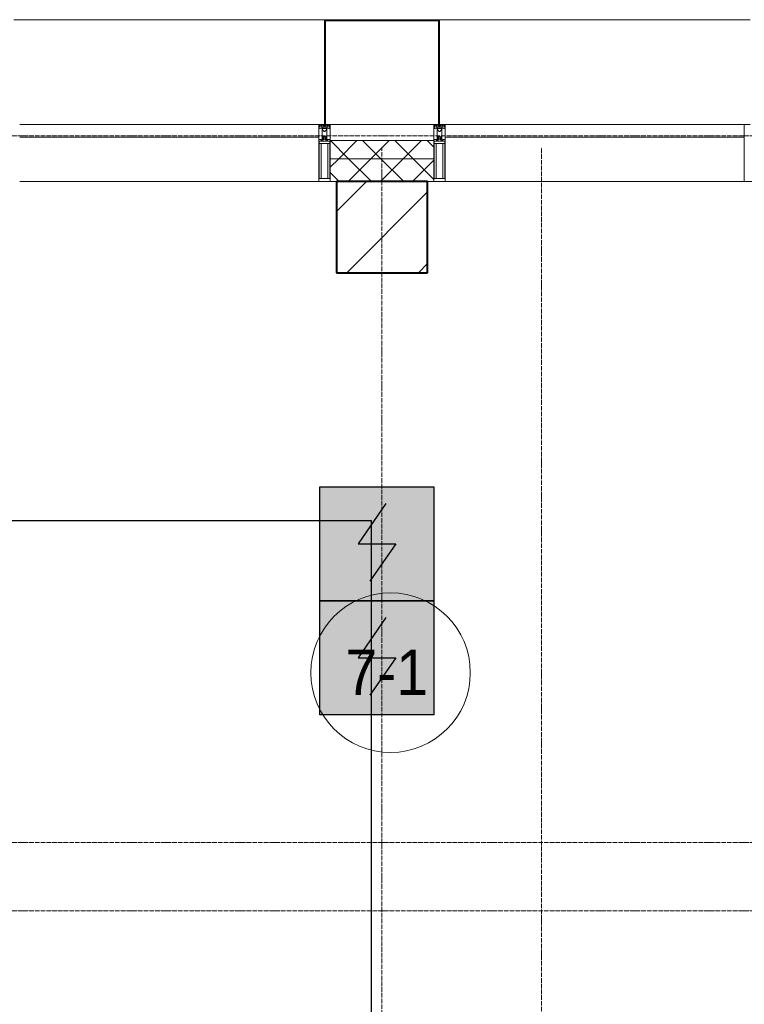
# Model space of a CAD drawing. Header units: millimetres. Extents: x -816133 to 919604, y 87941 to 147341.
# Tile 239 of 256: x 148796 to 151976, y 134823 to 139143. Entities that reach past the tile are written whole.
import ezdxf

# ---------------------------------------------------------------- set-up
doc = ezdxf.new("R2010")
doc.units = ezdxf.units.MM
doc.linetypes.add('ADSK_Линия сетки', pattern=[25, 20, -2.5, 0, -2.5])
doc.linetypes.add('Линия сетки', pattern=[25, 20, -2.5, 0, -2.5])
for name, color, linetype, lineweight in [('A-010-A_ROOM', 7, 'Continuous', 20), ('A-200-M_WALL', 7, 'Continuous', 18), ('A-200-M_WALL_PAT', 7, 'Continuous', 40), ('A-214-M_CURT_WALL', 7, 'Continuous', 18), ('A-215-M_CURT_PANEL', 7, 'Continuous', 18), ('A-280-M_COLUMN', 7, 'Continuous', 18), ('S-280-M_COLUMN', 7, 'Continuous', 18), ('Z-030-M_GRID', 7, 'Continuous', 9), ('Z-060-M_DETAIL', 7, 'Continuous', 18), ('СОУЭ', 1, 'Continuous', 30), ('СС-011-ПОЖ-СИГНАЛИЗАЦИЯ', 1, 'Continuous', 30)]:
    doc.layers.add(name, color=color, linetype=linetype, lineweight=lineweight)
doc.layers.add('EI_HATCH_GALV', color=7, linetype='Continuous')
doc.styles.add('Arial_2', font='arial.ttf', dxfattribs={"width": 0.9, "height": 400})

# ---------------------------------------------------------------- blocks, each defined once
blk = doc.blocks.new('13эт')
at = {"layer": 'S-280-M_COLUMN', "lineweight": 9}
h = blk.add_hatch(dxfattribs=at)
h.set_pattern_fill('FP_10', color=9, style=0, pattern_type=2)
h.set_pattern_definition([(45, (306945.4, 105532.93), (-314.309, 314.309), []), (45, (307259.7, 105532.93), (-314.309, 314.309), [555.625, -111.125, 3.353, -107.772])])
h.paths.add_polyline_path([(425895.4, 138032.9), (425895.4, 138432.9), (425495.4, 138432.9), (425495.4, 138032.9)])
at = {"layer": 'A-010-A_ROOM', "color": 9}
blk.add_circle((425733, 136277.9), 350, dxfattribs=at)
at = {"layer": 'A-200-M_WALL', "color": 9, "lineweight": 9}
for p, q in [((425922.9, 138612.9), (425467.9, 138612.9)), ((425467.9, 138612.9), (425467.9, 138432.9)), ((425922.9, 138432.9), (425922.9, 138612.9)), ((425922.9, 138532.9), (425467.9, 138532.9)), ((425467.9, 138432.9), (425495.4, 138432.9)), ((425895.4, 138432.9), (425922.9, 138432.9))]:
    blk.add_line(p, q, dxfattribs=at)
at = {"layer": 'A-200-M_WALL_PAT', "color": 9, "linetype": 'Continuous', "lineweight": 5}
for p, q in [((425549.1, 138532.9), (425469.1, 138612.9)), ((425505.3, 138532.9), (425585.3, 138612.9)), ((425690.5, 138532.9), (425610.5, 138612.9)), ((425646.7, 138532.9), (425726.7, 138612.9)), ((425831.9, 138532.9), (425751.9, 138612.9)), ((425788.2, 138532.9), (425868.2, 138612.9)), ((425922.9, 138583.4), (425893.4, 138612.9)), ((425467.9, 138495.5), (425505.3, 138532.9)), ((425546.7, 138432.9), (425646.7, 138532.9)), ((425649.1, 138432.9), (425549.1, 138532.9)), ((425688.2, 138432.9), (425788.2, 138532.9)), ((425790.5, 138432.9), (425690.5, 138532.9)), ((425829.6, 138432.9), (425922.9, 138526.2)), ((425922.9, 138442), (425831.9, 138532.9)), ((425507.7, 138432.9), (425467.9, 138472.7))]:
    blk.add_line(p, q, dxfattribs=at)
at = {"layer": 'A-214-M_CURT_WALL', "color": 9, "lineweight": 5, "extrusion": (0, 0, -1)}
for p, q in [((425442.9, 138682.9), (425417.9, 138682.9)), ((425417.9, 138682.9), (425417.9, 138432.9)), ((425467.9, 138682.9), (425447.9, 138682.9)), ((425467.9, 138432.9), (425467.9, 138682.9)), ((425942.9, 138682.9), (425922.9, 138682.9)), ((425922.9, 138682.9), (425922.9, 138432.9)), ((425972.9, 138682.9), (425947.9, 138682.9)), ((425972.9, 138432.9), (425972.9, 138682.9)), ((427310.4, 138682.9), (427285.4, 138682.9)), ((427285.4, 138682.9), (427285.4, 138432.9)), ((425417.9, 138432.9), (425467.9, 138432.9)), ((425922.9, 138432.9), (425972.9, 138432.9)), ((427285.4, 138432.9), (427335.4, 138432.9))]:
    blk.add_line(p, q, dxfattribs=at)
at = {"layer": 'A-214-M_CURT_WALL', "color": 9, "lineweight": 5}
for p, q in [((425417.9, 138432.9), (424105.4, 138432.9)), ((427285.4, 138432.9), (425972.9, 138432.9))]:
    blk.add_line(p, q, dxfattribs=at)
at = {"layer": 'A-215-M_CURT_PANEL', "color": 9, "lineweight": 5}
for p, q in [((425417.9, 138682.9), (424105.4, 138682.9)), ((425417.9, 138627.9), (425417.9, 138682.9)), ((427285.4, 138682.9), (425972.9, 138682.9)), ((425972.9, 138682.9), (425972.9, 138627.9)), ((427285.4, 138627.9), (427285.4, 138682.9)), ((424105.4, 138627.9), (425417.9, 138627.9)), ((425972.9, 138627.9), (427285.4, 138627.9))]:
    blk.add_line(p, q, dxfattribs=at)
at = {"layer": 'A-280-M_COLUMN', "color": 9, "lineweight": 5}
for p, q in [((425442.9, 139142.9), (424080.4, 139142.9)), ((425947.9, 139142.9), (425442.9, 139142.9)), ((425442.9, 139142.9), (425442.9, 138682.9)), ((425447.9, 138682.9), (425447.9, 139137.9)), ((425447.9, 139137.9), (425942.9, 139137.9)), ((425942.9, 139137.9), (425942.9, 138682.9)), ((425947.9, 138682.9), (425947.9, 139142.9)), ((427310.4, 139142.9), (425947.9, 139142.9)), ((425442.9, 138682.9), (425447.9, 138682.9)), ((425467.9, 138682.9), (425922.9, 138682.9)), ((425942.9, 138682.9), (425947.9, 138682.9))]:
    blk.add_line(p, q, dxfattribs=at)
at = {"layer": 'S-280-M_COLUMN', "color": 9, "lineweight": 40}
for p, q in [((425895.4, 138432.9), (425495.4, 138432.9)), ((425495.4, 138432.9), (425495.4, 138032.9)), ((425895.4, 138032.9), (425895.4, 138432.9)), ((425495.4, 138032.9), (425895.4, 138032.9))]:
    blk.add_line(p, q, dxfattribs=at)
at = {"layer": 'Z-030-M_GRID', "color": 9, "linetype": 'ADSK_Линия сетки'}
for p, q in [((443695.4, 138632.9), (399384.3, 138632.9)), ((443695.4, 135532.9), (400654.3, 135532.9)), ((443695.4, 135232.9), (399384.3, 135232.9))]:
    blk.add_line(p, q, dxfattribs=at)
at = {"layer": 'Z-030-M_GRID', "color": 9, "linetype": 'Линия сетки'}
for p, q in [((425695.4, 117558.7), (425695.4, 138582.9)), ((426395.4, 118828.7), (426395.4, 138582.9))]:
    blk.add_line(p, q, dxfattribs=at)
at = {"layer": 'Z-060-M_DETAIL', "color": 9, "lineweight": 5, "extrusion": (0, 0, -1)}
for p, q in [((425417.9, 138682.9), (425417.9, 138668.7)), ((425417.9, 138682.9), (425442.9, 138682.9)), ((425420.4, 138672.4), (425419.1, 138668.4)), ((425419.2, 138681.6), (425419.2, 138673)), ((425419.2, 138681.6), (425431.1, 138681.6)), ((425420.4, 138672.4), (425419.2, 138673)), ((425419.7, 138672.8), (425420.4, 138675)), ((425421.6, 138678.4), (425420.4, 138678.4)), ((425420.4, 138675), (425420.4, 138678.4)), ((425421.6, 138678.4), (425421.6, 138676.4)), ((425421.6, 138676.4), (425428.7, 138676.4)), ((425429.7, 138678.4), (425428.7, 138678.4)), ((425428.7, 138676.4), (425428.7, 138678.4)), ((425429.7, 138678.4), (425430.7, 138675.7)), ((425430.2, 138675.3), (425431.1, 138676)), ((425430.2, 138675.3), (425431.6, 138671.5)), ((425430.7, 138673.9), (425430.7, 138668.1)), ((425431.1, 138681.6), (425431.1, 138676)), ((425438.1, 138681.4), (425432.4, 138681.4)), ((425432.4, 138681.4), (425432.4, 138671.7)), ((425438.1, 138681.4), (425438.1, 138674.9)), ((425442.9, 138674.9), (425438.1, 138674.9)), ((425467.9, 138682.9), (425442.9, 138682.9)), ((425442.9, 138682.9), (425442.9, 138674.9)), ((425442.9, 138682.9), (425442.9, 138674.9)), ((425442.9, 138674.9), (425447.7, 138674.9)), ((425447.7, 138681.4), (425453.4, 138681.4)), ((425447.7, 138681.4), (425447.7, 138674.9)), ((425453.4, 138681.4), (425453.4, 138671.7)), ((425455.6, 138675.3), (425454.2, 138671.5)), ((425466.6, 138681.6), (425454.7, 138681.6)), ((425454.7, 138681.6), (425454.7, 138676)), ((425455.6, 138675.3), (425454.7, 138676)), ((425456.1, 138678.4), (425455.1, 138675.7)), ((425455.1, 138673.9), (425455.1, 138668.1)), ((425456.1, 138678.4), (425457.1, 138678.4)), ((425457.1, 138676.4), (425457.1, 138678.4)), ((425464.2, 138676.4), (425457.1, 138676.4)), ((425464.2, 138678.4), (425465.4, 138678.4)), ((425464.2, 138678.4), (425464.2, 138676.4)), ((425465.4, 138675), (425465.4, 138678.4)), ((425466.1, 138672.8), (425465.4, 138675)), ((425465.4, 138672.4), (425466.6, 138673)), ((425465.4, 138672.4), (425466.8, 138668.4)), ((425466.6, 138681.6), (425466.6, 138673)), ((425467.9, 138682.9), (425467.9, 138668.7)), ((425922.9, 138682.9), (425922.9, 138668.7)), ((425922.9, 138682.9), (425947.9, 138682.9)), ((425925.4, 138672.4), (425924.1, 138668.4)), ((425924.2, 138681.6), (425924.2, 138673)), ((425924.2, 138681.6), (425936.1, 138681.6)), ((425925.4, 138672.4), (425924.2, 138673)), ((425924.7, 138672.8), (425925.4, 138675)), ((425926.6, 138678.4), (425925.4, 138678.4)), ((425925.4, 138675), (425925.4, 138678.4)), ((425926.6, 138678.4), (425926.6, 138676.4)), ((425926.6, 138676.4), (425933.7, 138676.4)), ((425934.7, 138678.4), (425933.7, 138678.4)), ((425933.7, 138676.4), (425933.7, 138678.4)), ((425934.7, 138678.4), (425935.7, 138675.7)), ((425935.2, 138675.3), (425936.1, 138676)), ((425935.2, 138675.3), (425936.6, 138671.5)), ((425935.7, 138673.9), (425935.7, 138668.1)), ((425936.1, 138681.6), (425936.1, 138676)), ((425943.1, 138681.4), (425937.4, 138681.4)), ((425937.4, 138681.4), (425937.4, 138671.7)), ((425943.1, 138681.4), (425943.1, 138674.9)), ((425947.9, 138674.9), (425943.1, 138674.9)), ((425972.9, 138682.9), (425947.9, 138682.9)), ((425947.9, 138682.9), (425947.9, 138674.9)), ((425947.9, 138682.9), (425947.9, 138674.9)), ((425947.9, 138674.9), (425952.7, 138674.9)), ((425952.7, 138681.4), (425958.4, 138681.4)), ((425952.7, 138681.4), (425952.7, 138674.9)), ((425958.4, 138681.4), (425958.4, 138671.7)), ((425960.6, 138675.3), (425959.2, 138671.5)), ((425971.6, 138681.6), (425959.7, 138681.6)), ((425959.7, 138681.6), (425959.7, 138676)), ((425960.6, 138675.3), (425959.7, 138676)), ((425961.1, 138678.4), (425960.1, 138675.7)), ((425960.1, 138673.9), (425960.1, 138668.1)), ((425961.1, 138678.4), (425962.1, 138678.4)), ((425962.1, 138676.4), (425962.1, 138678.4)), ((425969.2, 138676.4), (425962.1, 138676.4)), ((425969.2, 138678.4), (425970.4, 138678.4)), ((425969.2, 138678.4), (425969.2, 138676.4)), ((425970.4, 138675), (425970.4, 138678.4)), ((425971.1, 138672.8), (425970.4, 138675)), ((425970.4, 138672.4), (425971.6, 138673)), ((425970.4, 138672.4), (425971.8, 138668.4)), ((425971.6, 138681.6), (425971.6, 138673)), ((425972.9, 138682.9), (425972.9, 138668.7)), ((425419.1, 138668.4), (425417.9, 138668.7)), ((425419.1, 138665.9), (425419.1, 138668.4)), ((425420.6, 138665.9), (425419.1, 138665.9)), ((425420.6, 138666.9), (425421.6, 138666.9)), ((425420.6, 138665.9), (425420.6, 138666.9)), ((425423.9, 138665.3), (425421.6, 138666.9)), ((425424.5, 138666.3), (425423.9, 138665.3)), ((425435.5, 138666.3), (425424.5, 138666.3)), ((425430.7, 138668.1), (425442.9, 138668.1)), ((425432.4, 138671.7), (425431.6, 138671.5)), ((425432.9, 138629.9), (425432.9, 138665.9)), ((425432.9, 138665.9), (425435.4, 138665.9)), ((425432.9, 138629.9), (425432.9, 138611.7)), ((425434.2, 138629.9), (425432.9, 138629.9)), ((425434.2, 138629.9), (425435.9, 138628.3)), ((425435.4, 138664.5), (425434.4, 138664.5)), ((425434.4, 138664.5), (425434.4, 138659.9)), ((425434.4, 138659.9), (425441.4, 138653)), ((425435.4, 138665.9), (425435.4, 138664.5)), ((425435.5, 138664.9), (425435.5, 138666.3)), ((425440.3, 138664.9), (425435.5, 138664.9)), ((425441.6, 138629.9), (425440, 138628.3)), ((425440.3, 138664.9), (425440.3, 138666.1)), ((425440.3, 138666.1), (425442.9, 138666.1)), ((425441.4, 138653), (425442.9, 138653)), ((425442.9, 138629.9), (425441.6, 138629.9)), ((425442.9, 138668.1), (425442.9, 138666.1)), ((425455.1, 138668.1), (425442.9, 138668.1)), ((425442.9, 138668.1), (425442.9, 138666.1)), ((425445.5, 138666.1), (425442.9, 138666.1)), ((425444.4, 138653), (425442.9, 138653)), ((425442.9, 138629.9), (425444.2, 138629.9)), ((425444.2, 138629.9), (425445.8, 138628.3)), ((425451.4, 138659.9), (425444.4, 138653)), ((425445.5, 138664.9), (425445.5, 138666.1)), ((425445.5, 138664.9), (425450.3, 138664.9)), ((425451.6, 138629.9), (425449.9, 138628.3)), ((425450.3, 138664.9), (425450.3, 138666.3)), ((425450.3, 138666.3), (425461.3, 138666.3)), ((425452.9, 138665.9), (425450.4, 138665.9)), ((425450.4, 138665.9), (425450.4, 138664.5)), ((425450.4, 138664.5), (425451.4, 138664.5)), ((425451.4, 138664.5), (425451.4, 138659.9)), ((425451.6, 138629.9), (425452.9, 138629.9)), ((425452.9, 138629.9), (425452.9, 138665.9)), ((425452.9, 138629.9), (425452.9, 138611.7)), ((425453.4, 138671.7), (425454.2, 138671.5)), ((425461.3, 138666.3), (425461.9, 138665.3)), ((425461.9, 138665.3), (425464.2, 138666.9)), ((425465.2, 138666.9), (425464.2, 138666.9)), ((425465.2, 138665.9), (425465.2, 138666.9)), ((425465.2, 138665.9), (425466.8, 138665.9)), ((425466.8, 138668.4), (425467.9, 138668.7)), ((425466.8, 138665.9), (425466.8, 138668.4)), ((425924.1, 138668.4), (425922.9, 138668.7)), ((425924.1, 138665.9), (425924.1, 138668.4)), ((425925.6, 138665.9), (425924.1, 138665.9)), ((425925.6, 138666.9), (425926.6, 138666.9)), ((425925.6, 138665.9), (425925.6, 138666.9)), ((425928.9, 138665.3), (425926.6, 138666.9)), ((425929.5, 138666.3), (425928.9, 138665.3)), ((425940.5, 138666.3), (425929.5, 138666.3)), ((425935.7, 138668.1), (425947.9, 138668.1)), ((425937.4, 138671.7), (425936.6, 138671.5)), ((425937.9, 138629.9), (425937.9, 138665.9)), ((425937.9, 138665.9), (425940.4, 138665.9)), ((425937.9, 138629.9), (425937.9, 138611.7)), ((425939.2, 138629.9), (425937.9, 138629.9)), ((425939.2, 138629.9), (425940.9, 138628.3)), ((425940.4, 138664.5), (425939.4, 138664.5)), ((425939.4, 138664.5), (425939.4, 138659.9)), ((425939.4, 138659.9), (425946.4, 138653)), ((425940.4, 138665.9), (425940.4, 138664.5)), ((425940.5, 138664.9), (425940.5, 138666.3)), ((425945.3, 138664.9), (425940.5, 138664.9)), ((425946.6, 138629.9), (425945, 138628.3)), ((425945.3, 138664.9), (425945.3, 138666.1)), ((425945.3, 138666.1), (425947.9, 138666.1)), ((425946.4, 138653), (425947.9, 138653)), ((425947.9, 138629.9), (425946.6, 138629.9)), ((425947.9, 138668.1), (425947.9, 138666.1)), ((425960.1, 138668.1), (425947.9, 138668.1)), ((425947.9, 138668.1), (425947.9, 138666.1)), ((425950.5, 138666.1), (425947.9, 138666.1)), ((425949.4, 138653), (425947.9, 138653)), ((425947.9, 138629.9), (425949.2, 138629.9)), ((425949.2, 138629.9), (425950.8, 138628.3)), ((425956.4, 138659.9), (425949.4, 138653)), ((425950.5, 138664.9), (425950.5, 138666.1)), ((425950.5, 138664.9), (425955.3, 138664.9)), ((425956.6, 138629.9), (425954.9, 138628.3)), ((425955.3, 138664.9), (425955.3, 138666.3)), ((425955.3, 138666.3), (425966.3, 138666.3)), ((425957.9, 138665.9), (425955.4, 138665.9)), ((425955.4, 138665.9), (425955.4, 138664.5)), ((425955.4, 138664.5), (425956.4, 138664.5)), ((425956.4, 138664.5), (425956.4, 138659.9)), ((425956.6, 138629.9), (425957.9, 138629.9)), ((425957.9, 138629.9), (425957.9, 138665.9)), ((425957.9, 138629.9), (425957.9, 138611.7)), ((425958.4, 138671.7), (425959.2, 138671.5)), ((425966.3, 138666.3), (425966.9, 138665.3)), ((425966.9, 138665.3), (425969.2, 138666.9)), ((425970.2, 138666.9), (425969.2, 138666.9)), ((425970.2, 138665.9), (425970.2, 138666.9)), ((425970.2, 138665.9), (425971.8, 138665.9)), ((425971.8, 138668.4), (425972.9, 138668.7)), ((425971.8, 138665.9), (425971.8, 138668.4)), ((425428.9, 138617.7), (425417.9, 138617.7)), ((425417.9, 138617.7), (425417.9, 138432.9)), ((425442.4, 138609.4), (425419.9, 138609.4)), ((425419.9, 138445.6), (425419.9, 138609.4)), ((425442.9, 138599), (425419.9, 138599)), ((425428, 138599), (425428, 138445.6)), ((425428.9, 138611.7), (425428.9, 138617.7)), ((425432.9, 138611.7), (425428.9, 138611.7)), ((425435.9, 138617.7), (425435.9, 138628.3)), ((425435.9, 138617.7), (425437, 138615.7)), ((425438.8, 138615.7), (425437, 138615.7)), ((425438.8, 138615.7), (425440, 138617.9)), ((425440, 138617.9), (425440, 138628.3)), ((425442.9, 138599), (425465.9, 138599)), ((425443.4, 138609.4), (425465.9, 138609.4)), ((425445.8, 138617.9), (425445.8, 138628.3)), ((425447, 138615.7), (425445.8, 138617.9)), ((425447, 138615.7), (425448.8, 138615.7)), ((425449.9, 138617.7), (425448.8, 138615.7)), ((425449.9, 138617.7), (425449.9, 138628.3)), ((425452.9, 138611.7), (425456.9, 138611.7)), ((425456.9, 138617.7), (425467.9, 138617.7)), ((425456.9, 138611.7), (425456.9, 138617.7)), ((425457.8, 138599), (425457.8, 138445.6)), ((425465.9, 138445.6), (425465.9, 138609.4)), ((425467.9, 138617.7), (425467.9, 138432.9)), ((425933.9, 138617.7), (425922.9, 138617.7)), ((425922.9, 138617.7), (425922.9, 138432.9)), ((425947.4, 138609.4), (425924.9, 138609.4)), ((425924.9, 138445.6), (425924.9, 138609.4)), ((425947.9, 138599), (425924.9, 138599)), ((425933, 138599), (425933, 138445.6)), ((425933.9, 138611.7), (425933.9, 138617.7)), ((425937.9, 138611.7), (425933.9, 138611.7)), ((425940.9, 138617.7), (425940.9, 138628.3)), ((425940.9, 138617.7), (425942, 138615.7)), ((425943.8, 138615.7), (425942, 138615.7)), ((425943.8, 138615.7), (425945, 138617.9)), ((425945, 138617.9), (425945, 138628.3)), ((425947.9, 138599), (425970.9, 138599)), ((425948.4, 138609.4), (425970.9, 138609.4)), ((425950.8, 138617.9), (425950.8, 138628.3)), ((425952, 138615.7), (425950.8, 138617.9)), ((425952, 138615.7), (425953.8, 138615.7)), ((425954.9, 138617.7), (425953.8, 138615.7)), ((425954.9, 138617.7), (425954.9, 138628.3)), ((425957.9, 138611.7), (425961.9, 138611.7)), ((425961.9, 138617.7), (425972.9, 138617.7)), ((425961.9, 138611.7), (425961.9, 138617.7)), ((425962.8, 138599), (425962.8, 138445.6)), ((425970.9, 138445.6), (425970.9, 138609.4)), ((425972.9, 138617.7), (425972.9, 138432.9)), ((425417.9, 138432.9), (425442.9, 138432.9)), ((425419.9, 138445.6), (425442.9, 138445.6)), ((425465.9, 138445.6), (425442.9, 138445.6)), ((425467.9, 138432.9), (425442.9, 138432.9)), ((425922.9, 138432.9), (425947.9, 138432.9)), ((425924.9, 138445.6), (425947.9, 138445.6)), ((425970.9, 138445.6), (425947.9, 138445.6)), ((425972.9, 138432.9), (425947.9, 138432.9))]:
    blk.add_line(p, q, dxfattribs=at)
for centre, start, end in [((-425442.4, 138609.9), 180, 270), ((-425443.4, 138609.9), 270, 0), ((-425947.4, 138609.9), 180, 270), ((-425948.4, 138609.9), 270, 0)]:
    blk.add_arc(centre, 0.5, start, end, dxfattribs=at)
at = {"layer": 'A-010-A_ROOM', "color": 9, "style": 'Arial_2', "width": 0.9}
blk.add_text('7-1', height=200, dxfattribs=at).set_placement((425534.6, 136179.6))
blk = doc.blocks.new('ИП 212-64 прот.R3')
at = {"layer": 'EI_HATCH_GALV', "lineweight": 30, "true_color": 0xffffff}
h = blk.add_hatch(color=7, dxfattribs=at)
h.dxf.hatch_style = 1
h.paths.add_polyline_path([(-2.5, 2.5), (2.5, 2.5), (2.5, -2.5), (-2.5, -2.5)])
at = {"color": 1, "linetype": 'ByBlock', "lineweight": -2}
for p, q in [((0.397, 1.766), (-0.83, 0)), ((-0.83, 0), (0.829, 0)), ((0.829, 0), (-0.306, -1.637))]:
    blk.add_line(p, q, dxfattribs=at)
at = {"color": 1, "linetype": 'ByBlock', "lineweight": -2, "ltscale": 0.1}
blk.add_lwpolyline([(-2.5, 2.5), (2.5, 2.5), (2.5, -2.5), (-2.5, -2.5)], close=True, dxfattribs=at)

msp = doc.modelspace()

# ---------------------------------------------------------------- linework, layer by layer
at = {"layer": 'СС-011-ПОЖ-СИГНАЛИЗАЦИЯ', "ltscale": 100}
msp.add_lwpolyline([(145512.4, 131110.9), (145512.4, 132411.5), (146072.7, 132411.5), (146072.7, 134416.6), (147789.9, 134416.6), (147789.9, 136403.6), (146976.5, 136403.6), (146976.5, 136945.5), (150338.5, 136945.5), (150338.5, 134199.8), (151025.4, 134199.8), (151025.4, 133405)], dxfattribs=at)

# ---------------------------------------------------------------- block references
at = {"layer": 'СОУЭ', "color": 6, "xscale": 100, "yscale": 100, "zscale": 100}
for p in [(150363.4, 136843.2), (150363.4, 136343.2)]:
    msp.add_blockref('ИП 212-64 прот.R3', p, dxfattribs=at)
at = {"layer": 'СС-011-ПОЖ-СИГНАЛИЗАЦИЯ', "color": 9, "lineweight": 30}
msp.add_blockref('13эт', (-275309.7, 0), dxfattribs=at)

doc.saveas('drawing.dxf')
